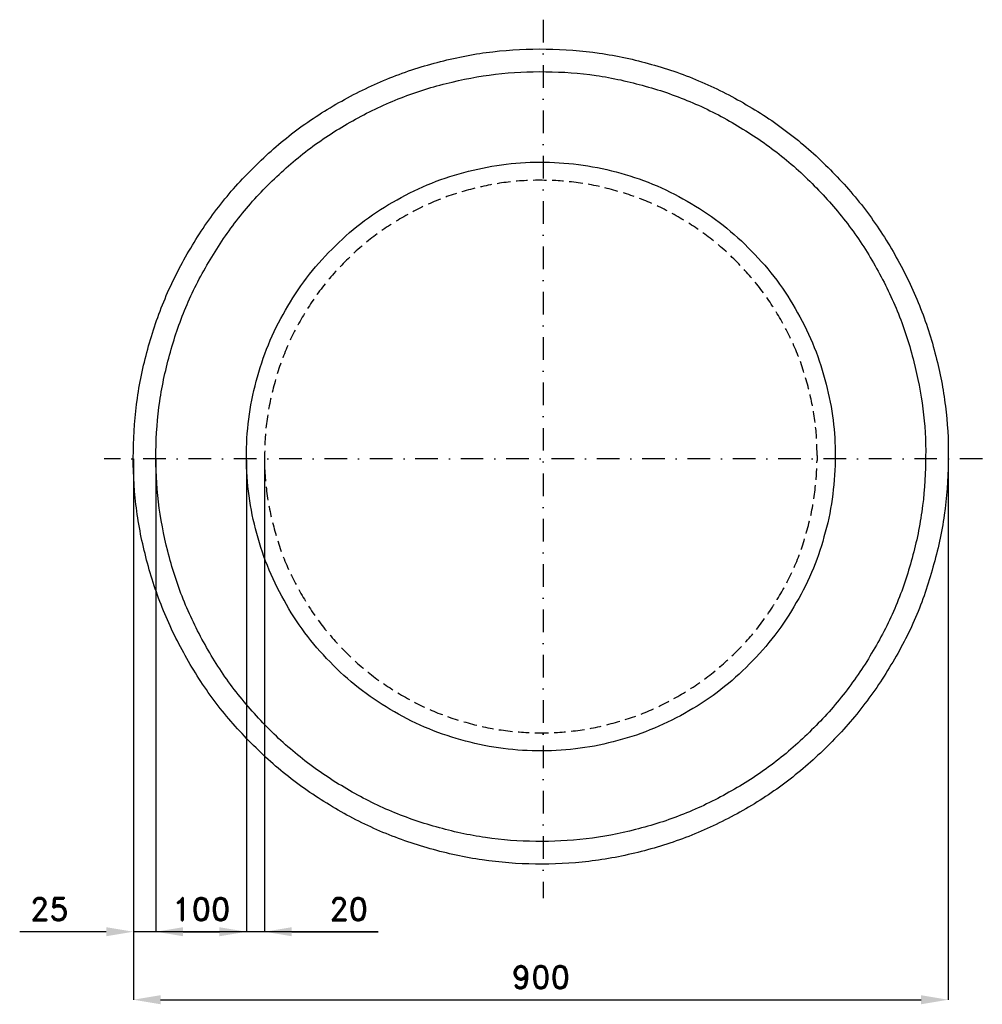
# Model space of a CAD drawing. Header units: millimetres. Extents: x -126 to 938, y -155 to 932.
import ezdxf

# ---------------------------------------------------------------- set-up
doc = ezdxf.new("R2010")
doc.units = ezdxf.units.MM
doc.header["$LTSCALE"] = 5
doc.linetypes.add('ČERCHOVANÁX2', pattern=[2, 1, -0.5, 0, -0.5])
doc.linetypes.add('ČÁRKOVANÁX2', pattern=[1.5, 1, -0.5])
doc.layers.add('Kóty', color=2, linetype='Continuous')
doc.layers.add('Značka', color=7, linetype='Continuous')
doc.styles.get("Standard").update_dxf_attribs({"font": 'romand.shx', "height": 25})
doc.dimstyles.get("Standard").update_dxf_attribs({"dimtxt": 25, "dimasz": 30, "dimexe": 0.18, "dimexo": 0.0625, "dimgap": 12.5, "dimtad": 1, "dimdec": 0, "dimzin": 0, "dimdsep": 46, "dimtxsty": 'Standard', "dimcen": 0.09, "dimadec": 0, "dimazin": 0, "dimtfac": 1, "dimtdec": 0, "dimtofl": 0, "dimtmove": 0, "dimatfit": 3, "dimfxl": 1, "dimtolj": 1, "dimtzin": 0, "dimarcsym": 0})

# ---------------------------------------------------------------- blocks, each defined once
blk = doc.blocks.new('*D0')
at = {"layer": 'Defpoints', "color": 0, "transparency": 16777216}
for p in [(25, 447.5), (125, 445.9), (125, -74.8)]:
    blk.add_point(p, dxfattribs=at)
at = {"layer": 'Kóty', "color": 0, "lineweight": -2, "transparency": 16777216}
for p, q in [((25, 447.4), (25, -75)), ((125, 445.9), (125, -75)), ((55, -74.8), (95, -74.8))]:
    blk.add_line(p, q, dxfattribs=at)
at = {"layer": 'Kóty', "color": 0, "transparency": 16777216}
for points in [[(55, -69.8), (55, -79.8), (25, -74.8)], [(95, -69.8), (95, -79.8), (125, -74.8)]]:
    blk.add_solid(points, dxfattribs=at)
at = {"layer": 'Kóty', "color": 0, "transparency": 16777216, "insert": (75, -49.8), "char_height": 25, "attachment_point": 5}
blk.add_mtext('\\A1;100', dxfattribs=at)
blk = doc.blocks.new('*D1')
at = {"layer": 'Defpoints', "color": 0, "transparency": 16777216}
for p in [(125, 445.9), (145, 447.6), (145, -74.8)]:
    blk.add_point(p, dxfattribs=at)
at = {"layer": 'Kóty', "color": 0, "lineweight": -2, "transparency": 16777216}
for p, q in [((125, 445.9), (125, -75)), ((145, 447.5), (145, -75)), ((95, -74.8), (65, -74.8)), ((175, -74.8), (270.4, -74.8))]:
    blk.add_line(p, q, dxfattribs=at)
at = {"layer": 'Kóty', "color": 0, "transparency": 16777216}
for points in [[(95, -69.8), (95, -79.8), (125, -74.8)], [(175, -69.8), (175, -79.8), (145, -74.8)]]:
    blk.add_solid(points, dxfattribs=at)
at = {"layer": 'Kóty', "color": 0, "transparency": 16777216, "insert": (237.7, -49.8), "char_height": 25, "attachment_point": 5}
blk.add_mtext('\\A1;20', dxfattribs=at)
blk = doc.blocks.new('*D2')
at = {"layer": 'Defpoints', "color": 0, "transparency": 16777216}
for p in [(0, 447.4), (900, 447.1), (900, -149.9)]:
    blk.add_point(p, dxfattribs=at)
at = {"layer": 'Kóty', "color": 0, "lineweight": -2, "transparency": 16777216}
for p, q in [((0, 447.4), (0, -150.1)), ((900, 447), (900, -150.1)), ((30, -149.9), (870, -149.9))]:
    blk.add_line(p, q, dxfattribs=at)
at = {"layer": 'Kóty', "color": 0, "transparency": 16777216}
for points in [[(30, -144.9), (30, -154.9), (0, -149.9)], [(870, -144.9), (870, -154.9), (900, -149.9)]]:
    blk.add_solid(points, dxfattribs=at)
at = {"layer": 'Kóty', "color": 0, "transparency": 16777216, "insert": (450, -124.9), "char_height": 25, "attachment_point": 5}
blk.add_mtext('\\A1;900', dxfattribs=at)

msp = doc.modelspace()

# ---------------------------------------------------------------- linework, layer by layer
at = {"layer": 'Kóty'}
for p, q in [((0, 447.3), (0, -75.1)), ((0, 447.3), (0, -75)), ((25, 447.4), (25, -75)), ((25, 447.4), (25, -75)), ((-30, -74.8), (-125.5, -74.8)), ((270.4, -74.8), (0, -74.8)), ((55, -74.8), (85, -74.8))]:
    msp.add_line(p, q, dxfattribs=at)
msp.add_solid([(-30, -69.8), (-30, -79.8), (0, -74.8)], dxfattribs=at)
at = {"layer": 'Značka', "color": 6, "linetype": 'ČERCHOVANÁX2', "lineweight": 25, "ltscale": 5}
for p, q in [((452.6, 932.4), (452.6, -37.6)), ((937.6, 447.4), (-32.4, 447.4))]:
    msp.add_line(p, q, dxfattribs=at)
at = {"layer": 'Značka', "color": 5}
msp.add_lwpolyline([(900, 450), (900, 447.1), (900, 444.1, -0.032168), (895.5, 385.4, -0.035722), (883.1, 327.9, -0.036666), (863.8, 272.2, -0.034754), (836.7, 219.9, -0.034039), (803.5, 171.3, -0.034452), (764, 127.7, -0.03456), (719.4, 89.3, -0.034427), (669.9, 57.4, -0.034389), (616.8, 31.9, -0.034418), (560.8, 13.8, -0.034424), (502.9, 2.9, -0.034417), (444.1, 0, -0.034416), (385.4, 4.5, -0.034417), (327.9, 16.9, -0.034417), (272.3, 36.4, -0.034417), (219.9, 63.3, -0.034417), (171.3, 96.5, -0.034417), (127.7, 136, -0.034417), (89.3, 180.6, -0.034416), (57.4, 230.1, -0.034417), (31.9, 283.2, -0.034417), (13.8, 339.2, -0.034417), (2.9, 397.1, -0.034417), (0, 455.9, -0.034417), (4.5, 514.6, -0.034417), (16.9, 572.1, -0.034417), (36.4, 627.7, -0.034416), (63.3, 680.1, -0.034416), (96.5, 728.7, -0.034416), (136, 772.3, -0.034417), (180.6, 810.7, -0.034415), (230.1, 842.6, -0.034415), (283.2, 868.1, -0.034417), (339.2, 886.2, -0.034417), (397.1, 897.1, -0.034417), (455.9, 900, -0.034417), (514.6, 895.5, -0.034418), (572.1, 883.1, -0.034416), (627.7, 863.6, -0.034417), (680.1, 836.7, -0.034417), (728.7, 803.5, -0.034407), (772.3, 764, -0.034415), (810.7, 719.4, -0.034487), (842.6, 669.9, -0.034418), (868.1, 616.8, -0.034076), (886.2, 560.8, -0.032792), (896.8, 505.8, -0.034266), (900, 450)], format="xyb", dxfattribs=at)
at = {"layer": 'Značka', "color": 1}
for points in [[(875, 450.2), (875, 447.2), (875, 444.4, -0.032153), (870.7, 388.9, -0.035899), (859, 334.6, -0.036848), (840.8, 282.1, -0.034875), (815.3, 232.7, -0.034157), (783.9, 186.8, -0.034557), (746.6, 145.6, -0.034665), (704.4, 109.3, -0.03453), (657.7, 79.2, -0.034493), (607.6, 55.1, -0.034521), (554.6, 38.1, -0.034527), (500, 27.8, -0.03452), (444.4, 25, -0.034519), (389, 29.2, -0.03452), (334.6, 41, -0.03452), (282.2, 59.3, -0.03452), (232.7, 84.8, -0.03452), (186.8, 116.1, -0.03452), (145.6, 153.4, -0.03452), (109.3, 195.6, -0.034519), (79.2, 242.3, -0.03452), (55.1, 292.4, -0.03452), (38.1, 345.4, -0.03452), (27.8, 400, -0.03452), (25, 455.6, -0.03452), (29.2, 511, -0.03452), (41, 565.4, -0.03452), (59.3, 617.8, -0.034519), (84.8, 667.3, -0.034519), (116.1, 713.2, -0.034519), (153.4, 754.4, -0.03452), (195.6, 790.7, -0.034519), (242.3, 820.8, -0.034519), (292.4, 844.9, -0.03452), (345.4, 861.9, -0.03452), (400, 872.2, -0.03452), (455.6, 875, -0.03452), (511, 870.8, -0.034521), (565.4, 859, -0.034519), (617.8, 840.7, -0.03452), (667.3, 815.2, -0.03452), (713.2, 783.9, -0.03451), (754.4, 746.6, -0.034518), (790.7, 704.4, -0.034589), (820.8, 657.7, -0.03452), (844.9, 607.6, -0.034181), (861.9, 554.6, -0.032898), (872, 502.6, -0.034328)], [(775, 451), (775, 447.9), (775, 445.5, -0.03208), (771.7, 403, -0.036917), (762.7, 361.4, -0.037901), (749, 321.8, -0.035559), (729.4, 284.1, -0.034824), (705.3, 248.6, -0.035149), (676.7, 217.2, -0.03526), (644.6, 189.4, -0.035116), (608.8, 166.4, -0.035078), (570.5, 148, -0.035104), (530, 135, -0.035109), (488.2, 127.1, -0.035102), (445.7, 125, -0.035102), (403.3, 128.2, -0.035102), (361.8, 137.2, -0.035102), (321.6, 151.2, -0.035102), (283.8, 170.7, -0.035102), (248.7, 194.6, -0.035101), (217.2, 223.2, -0.035101), (189.4, 255.4, -0.035102), (166.4, 291.2, -0.035102), (148, 329.5, -0.035102), (135, 370, -0.035103), (127.1, 411.8, -0.035102), (125, 454.3, -0.035102), (128.2, 496.7, -0.035102), (137.2, 538.2, -0.035102), (151.2, 578.4, -0.035101), (170.7, 616.2, -0.035102), (194.6, 651.3, -0.035101), (223.2, 682.8, -0.035102), (255.4, 710.6, -0.035101), (291.2, 733.6, -0.035101), (329.5, 752, -0.035102), (370, 765, -0.035103), (411.8, 772.9, -0.035102), (454.3, 775, -0.035103), (496.7, 771.8, -0.035103), (538.2, 762.8, -0.035101), (578.4, 748.8, -0.035102), (616.2, 729.3, -0.035102), (651.3, 705.4, -0.035092), (682.8, 676.8, -0.0351), (710.6, 644.6, -0.03517), (733.5, 608.8, -0.0351), (752, 570.6, -0.034772), (765, 529.9, -0.033497), (772.8, 490.1, -0.034655)]]:
    msp.add_lwpolyline(points, format="xyb", close=True, dxfattribs=at)
at = {"layer": 'Značka', "color": 6, "linetype": 'ČÁRKOVANÁX2', "ltscale": 2.5}
msp.add_lwpolyline([(755, 451.1), (755, 448), (755, 445.7, -0.032061), (751.9, 405.8, -0.037213), (743.4, 366.8, -0.038209), (730.7, 329.7, -0.035754), (712.3, 294.3, -0.035013), (689.6, 261, -0.035318), (662.8, 231.5, -0.035429), (632.6, 205.5, -0.035283), (599, 183.9, -0.035244), (563.1, 166.5, -0.035269), (525.1, 154.4, -0.035275), (485.9, 146.9, -0.035268), (446, 145, -0.035267), (406.2, 148, -0.035268), (367.2, 156.5, -0.035268), (329.5, 169.6, -0.035267), (294.1, 187.9, -0.035267), (261.1, 210.3, -0.035267), (231.5, 237.2, -0.035267), (205.5, 267.4, -0.035267), (183.9, 301, -0.035268), (166.5, 336.9, -0.035268), (154.4, 374.9, -0.035268), (146.9, 414.1, -0.035268), (145, 454, -0.035268), (148, 493.8, -0.035268), (156.5, 532.8, -0.035268), (169.6, 570.5, -0.035267), (187.9, 605.9, -0.035267), (210.3, 638.9, -0.035266), (237.2, 668.5, -0.035267), (267.4, 694.5, -0.035267), (301, 716.1, -0.035267), (336.9, 733.5, -0.035268), (374.9, 745.6, -0.035268), (414.1, 753.1, -0.035268), (454, 755, -0.035269), (493.8, 752, -0.035269), (532.8, 743.5, -0.035267), (570.5, 730.4, -0.035267), (605.9, 712.1, -0.035268), (638.9, 689.7, -0.035258), (668.5, 662.8, -0.035265), (694.5, 632.6, -0.035336), (716.1, 599.1, -0.035265), (733.4, 563.2, -0.03494), (745.7, 524.9, -0.033668), (752.9, 487.6, -0.034741)], format="xyb", close=True, dxfattribs=at)

# ---------------------------------------------------------------- texts
at = {"layer": 'Kóty', "insert": (-92.8, -49.8), "char_height": 25, "attachment_point": 5}
msp.add_mtext('\\A1;25', dxfattribs=at)

# ---------------------------------------------------------------- dimensions: what is measured, and where the dimension line sits
at = {"layer": 'Kóty'}
for base, p1, p2, picture, middle in [((900, -149.9), (0, 447.4), (900, 447.1), '*D2', (450, -124.9)), ((125, -74.8), (25, 447.5), (125, 445.9), '*D0', (75, -49.8)), ((145, -74.8), (125, 445.9), (145, 447.6), '*D1', (237.7, -49.8))]:
    dim = msp.add_linear_dim(base=base, p1=p1, p2=p2, dimstyle='Standard', dxfattribs=at)
    dim.commit()
    dim.dimension.update_dxf_attribs({"geometry": picture, "text_midpoint": middle})

doc.saveas('drawing.dxf')
